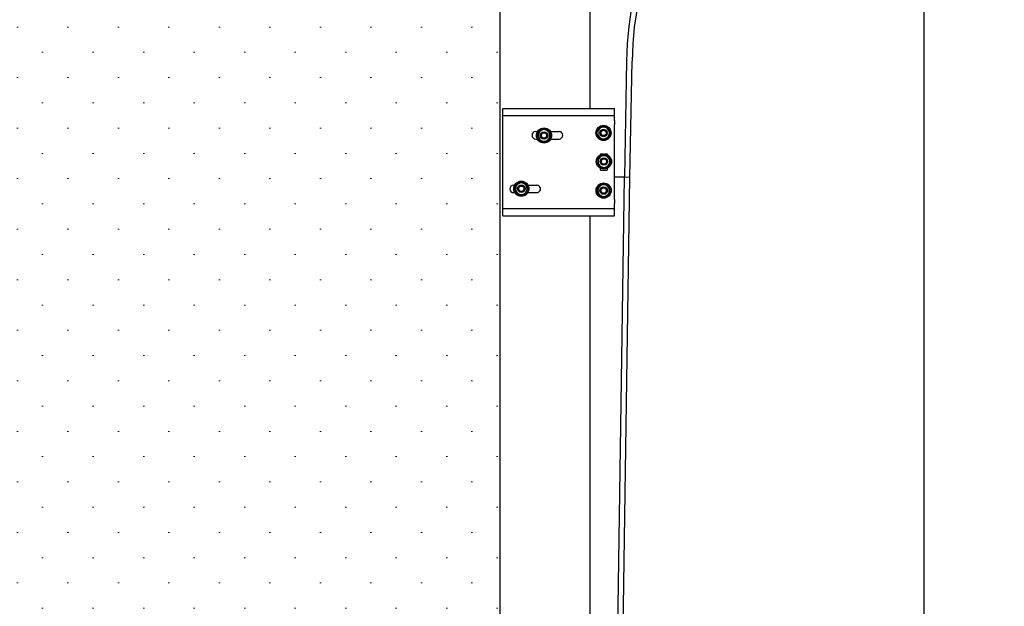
# Model space of a CAD drawing. Header units: centimetres. Extents: x 25511 to 42070, y 833 to 13367.
# Tile 7 of 59: x 29549 to 29660, y 2788 to 2854. Entities that reach past the tile are written whole.
import ezdxf

# ---------------------------------------------------------------- set-up
doc = ezdxf.new("R2010")
doc.units = ezdxf.units.CM
doc.header["$LTSCALE"] = 0.1
doc.linetypes.add('DASHED2', pattern=[9.525, 6.35, -3.175])
for name, color, linetype in [('A-ELEWACJE', 253, 'Continuous'), ('A_Ściany istniejące', 253, 'Continuous'), ('CKDRZWI_', 253, 'Continuous'), ('CKIZOLACJE', 253, 'Continuous')]:
    doc.layers.add(name, color=color, linetype=linetype)
doc.layers.add('A-Wyburzenia', color=253, linetype='DASHED2', lineweight=0)
doc.styles.get("Standard").update_dxf_attribs({"font": 'ic-simplex.shx', "width": 0.8})
doc.dimstyles.new('Kopia2 CADKON cm', dxfattribs={"dimscale": 5, "dimtxt": 3, "dimasz": 2.5, "dimexe": 1.8, "dimexo": 5, "dimgap": 0.6, "dimtad": 1, "dimrnd": 0.5, "dimtxsty": 'Standard', "dimblk1": 'OBLIQUE', "dimblk2": 'OBLIQUE', "dimsah": 1, "dimcen": 2.5, "dimadec": 1, "dimazin": 2, "dimtfac": 1, "dimtix": 1, "dimtmove": 2, "dimatfit": 3, "dimldrblk": 'OPEN30', "dimfxl": 2, "dimfxlon": 1, "dimtfill": 1, "dimtolj": 1, "dimarcsym": 0})

# ---------------------------------------------------------------- blocks, each defined once
blk = doc.blocks.new('A$7E8719B1A182C3')
at = {"color": 7, "linetype": 'Continuous', "lineweight": -3}
for p, q in [((101.3, 3024), (101.3, 3323.7)), ((0, 3250), (0, 0)), ((0.3, 0), (0.3, 3250)), ((141.9, 3076.9), (139.7, 2947)), ((145.8, 2946.9), (148.1, 3076.8)), ((3.3, 3021), (3.3, 3024)), ((3.3, 3024), (128.3, 3024)), ((128.3, 3021), (128.3, 3024)), ((3.3, 3019), (3.3, 3021)), ((3.3, 3016), (3.3, 3019)), ((3.3, 3015), (3.3, 3016)), ((3.3, 3016), (128.3, 3016)), ((3.3, 2913), (3.3, 3015)), ((128.3, 3019), (128.3, 3021)), ((128.3, 3016), (128.3, 3019)), ((128.3, 3015), (128.3, 3016)), ((128.3, 3010.5), (128.3, 3015)), ((128.3, 3010.5), (128.3, 3007.5)), ((45.7, 3000.3), (43.9, 2997.1)), ((49.5, 3000.3), (45.7, 3000.3)), ((53.3, 3000.3), (49.5, 3000.3)), ((55.1, 2997.1), (53.3, 3000.3)), ((112.9, 3002.2), (109.6, 3000.3)), ((109.6, 3000.3), (109.7, 2996.5)), ((116.1, 3004.1), (112.9, 3002.2)), ((119.4, 3002.2), (116.1, 3004.1)), ((122.6, 3000.4), (119.4, 3002.2)), ((122.7, 2996.6), (122.6, 3000.4)), ((128.3, 3007.5), (128.3, 3006)), ((128.3, 2922), (128.3, 3006)), ((40.3, 2998.2), (42.2, 2998.2)), ((40.3, 2989.8), (42, 2989.8)), ((43.9, 2997.1), (42, 2993.8)), ((42, 2993.8), (43.9, 2990.6)), ((43.9, 2990.6), (45.7, 2987.3)), ((53.3, 2987.3), (55.1, 2990.6)), ((57, 2993.8), (55.1, 2997.1)), ((55.1, 2990.6), (57, 2993.8)), ((56.8, 2998.2), (66.3, 2998.2)), ((57, 2989.8), (66.3, 2989.8)), ((109.7, 2996.5), (109.7, 2992.8)), ((109.7, 2992.8), (113, 2990.9)), ((113, 2990.9), (116.2, 2989.1)), ((116.2, 2989.1), (119.5, 2991)), ((119.5, 2991), (122.7, 2992.9)), ((122.7, 2992.9), (122.7, 2996.6)), ((45.7, 2987.3), (49.5, 2987.3)), ((49.5, 2987.3), (53.3, 2987.3)), ((113.3, 2970.2), (110.1, 2968.3)), ((110.1, 2968.3), (110.1, 2964.5)), ((112.3, 2972), (112.3, 2971.9)), ((115.6, 2973), (113.3, 2973)), ((116.5, 2972.1), (113.3, 2970.2)), ((119.8, 2970.2), (116.5, 2972.1)), ((119.8, 2973), (117.6, 2973)), ((123.1, 2968.4), (119.8, 2970.2)), ((120.8, 2971.9), (120.8, 2972)), ((123.1, 2964.6), (123.1, 2968.4)), ((110.1, 2964.5), (110.1, 2960.7)), ((110.1, 2960.7), (113.4, 2958.9)), ((112.3, 2957.2), (112.3, 2956)), ((113.4, 2958.9), (116.7, 2957.1)), ((116.7, 2957.1), (119.9, 2959)), ((119.9, 2959), (123.1, 2960.9)), ((120.8, 2956), (120.8, 2957.2)), ((123.1, 2960.9), (123.1, 2964.6)), ((101.8, 4.2), (145.8, 2946.9)), ((113.3, 2955), (119.8, 2955)), ((122.9, 1823.6), (139.7, 2947)), ((132.1, 2947.1), (128.3, 2947.2)), ((132.1, 2947.1), (128.3, 2947.1)), ((139.7, 2947), (132.1, 2947.1)), ((139.7, 2947), (132.1, 2947.1)), ((145.8, 2946.9), (139.7, 2947)), ((145.8, 2946.8), (139.7, 2947)), ((15.3, 2938.2), (16.6, 2938.2)), ((18.5, 2937.5), (16.6, 2934.2)), ((16.6, 2934.2), (18.5, 2931)), ((20.3, 2940.7), (18.5, 2937.5)), ((24.1, 2940.7), (20.3, 2940.7)), ((27.9, 2940.7), (24.1, 2940.7)), ((29.7, 2937.5), (27.9, 2940.7)), ((31.6, 2934.2), (29.7, 2937.5)), ((29.7, 2931), (31.6, 2934.2)), ((31.6, 2938.2), (41.3, 2938.2)), ((45.1, 2935.8), (45.1, 2932.2)), ((110.6, 2935.3), (108.8, 2932)), ((112.5, 2938.5), (110.6, 2935.3)), ((116.2, 2938.6), (112.5, 2938.5)), ((120, 2938.6), (116.2, 2938.6)), ((121.9, 2935.4), (120, 2938.6)), ((123.8, 2932.1), (121.9, 2935.4)), ((15.3, 2929.8), (16.8, 2929.8)), ((18.5, 2931), (20.3, 2927.7)), ((20.3, 2927.7), (24.1, 2927.7)), ((24.1, 2927.7), (27.9, 2927.7)), ((27.9, 2927.7), (29.7, 2931)), ((31.4, 2929.8), (41.3, 2929.8)), ((108.8, 2932), (110.7, 2928.8)), ((110.7, 2928.8), (112.6, 2925.5)), ((112.6, 2925.5), (116.4, 2925.6)), ((116.4, 2925.6), (120.1, 2925.6)), ((120.1, 2925.6), (122, 2928.9)), ((122, 2928.9), (123.8, 2932.1)), ((3.3, 2912), (3.3, 2913)), ((3.3, 2909), (3.3, 2912)), ((3.3, 2912), (128.3, 2912)), ((128.3, 2922), (128.3, 2920.5)), ((128.3, 2920.5), (128.3, 2917.5)), ((128.3, 2913), (128.3, 2917.5)), ((128.3, 2912), (128.3, 2913)), ((128.3, 2909), (128.3, 2912)), ((3.3, 2907), (3.3, 2909)), ((3.3, 2904), (3.3, 2907)), ((3.3, 2904), (128.3, 2904)), ((101.3, 2399.1), (101.3, 2904)), ((128.3, 2907), (128.3, 2909)), ((128.3, 2904), (128.3, 2907))]:
    blk.add_line(p, q, dxfattribs=at)
for centre, radius in [((49.5, 2993.8), 8.5), ((49.5, 2993.8), 7.9), ((116.2, 2996.6), 8.5), ((116.2, 2996.6), 7.9), ((116.2, 2996.6), 4.15), ((116.2, 2996.6), 4), ((116.2, 2996.6), 3), ((49.5, 2993.8), 4.15), ((49.5, 2993.8), 4), ((49.5, 2993.8), 3), ((116.6, 2964.6), 8.5), ((116.6, 2964.6), 7.9), ((116.6, 2964.6), 4.15), ((116.6, 2964.6), 4), ((116.6, 2964.6), 3), ((24.1, 2934.2), 8.5), ((24.1, 2934.2), 7.9), ((24.1, 2934.2), 4.15), ((24.1, 2934.2), 4), ((24.1, 2934.2), 3), ((116.3, 2932.1), 8.5), ((116.3, 2932.1), 7.9), ((116.3, 2932.1), 4.15), ((116.3, 2932.1), 4), ((116.3, 2932.1), 3)]:
    blk.add_circle(centre, radius, dxfattribs=at)
for centre, radius, start, end in [((529, 3070.2), 387.1, 90.5, 179), ((529, 3070.2), 381, 90.5, 179), ((49.5, 2993.8), 6.5, 90, 150), ((49.5, 2993.8), 6.5, 30, 90), ((116.2, 2996.6), 6.5, 120.5, 180.5), ((116.2, 2996.6), 6.5, 60.5, 120.5), ((116.2, 2996.6), 3.24, 255, 195), ((116.2, 2996.6), 6.5, 0.5, 60.5), ((40.3, 2994), 4.2, 90, 270), ((49.5, 2993.8), 6.5, 150, 210), ((49.5, 2993.8), 6.5, 210, 270), ((49.5, 2993.8), 3.24, 255, 195), ((49.5, 2993.8), 6.5, 270, 330), ((49.5, 2993.8), 6.5, 330, 30), ((66.3, 2994), 4.2, 270, 90), ((116.2, 2996.6), 6.5, 180.5, 240.5), ((116.2, 2996.6), 6.5, 240.5, 300.5), ((116.2, 2996.6), 6.5, 300.5, 0.5), ((116.6, 2964.6), 6.5, 120.5, 180.5), ((113.3, 2972), 1, 90, 180), ((116.6, 2964.6), 6.5, 60.5, 120.5), ((116.6, 2964.6), 3.24, 255, 195), ((119.8, 2972), 1, 0, 90), ((116.6, 2964.6), 6.5, 0.5, 60.5), ((116.6, 2964.6), 6.5, 180.5, 240.5), ((113.3, 2956), 1, 180, 270), ((116.6, 2964.6), 6.5, 240.5, 300.5), ((119.8, 2956), 1, 270, 0), ((116.6, 2964.6), 6.5, 300.5, 0.5), ((15.3, 2934), 4.2, 90, 270), ((24.1, 2934.2), 6.5, 150, 210), ((24.1, 2934.2), 6.5, 90, 150), ((24.1, 2934.2), 3.24, 255, 195), ((24.1, 2934.2), 6.5, 30, 90), ((24.1, 2934.2), 6.5, 330, 30), ((41.3, 2934), 4.2, 270, 90), ((116.3, 2932.1), 6.5, 150.4852, 210.4852), ((116.3, 2932.1), 6.5, 90.4852, 150.4852), ((116.3, 2932.1), 3.24, 255, 195), ((116.3, 2932.1), 6.5, 30.4852, 90.4852), ((116.3, 2932.1), 6.5, 330.4852, 30.4852), ((24.1, 2934.2), 6.5, 210, 270), ((24.1, 2934.2), 6.5, 270, 330), ((116.3, 2932.1), 6.5, 210.4852, 270.4852), ((116.3, 2932.1), 6.5, 270.4852, 330.4852)]:
    blk.add_arc(centre, radius, start, end, dxfattribs=at)
blk = doc.blocks.new('A$7E88ED2232A4')
at = {"layer": 'A_Ściany istniejące'}
blk.add_line((24, -425.1), (24, -35.1), dxfattribs=at)
blk = doc.blocks.new('_OBLIQUE')
at = {"color": 0, "linetype": 'ByBlock'}
blk.add_line((-0.5, -0.5), (0.5, 0.5), dxfattribs=at)
blk = doc.blocks.new('*D276')
at = {"layer": 'A-ELEWACJE', "color": 0, "lineweight": -2}
for p, q in [((29640.71, 2861.71), (29659.71, 2861.71)), ((29650.71, 2861.71), (29650.71, 2541.71)), ((29640.71, 2541.71), (29659.71, 2541.71))]:
    blk.add_line(p, q, dxfattribs=at)
at = {"layer": 'A-ELEWACJE', "color": 0, "lineweight": -2, "xscale": 12.5, "yscale": 12.5, "zscale": 12.5}
for p, rotation in [((29650.71, 2861.71), 90), ((29650.71, 2541.71), 270)]:
    blk.add_blockref('_OBLIQUE', p, dxfattribs=dict(at, rotation=rotation))
at = {"layer": 'A-ELEWACJE', "color": 0, "insert": (29640.21, 2701.71), "char_height": 15, "attachment_point": 5, "rotation": 90, "bg_fill": 3, "box_fill_scale": 1.1, "bg_fill_color": 256, "bg_fill_true_color": 13158600, "bg_fill_transparency": 0}
blk.add_mtext('\\A1;320', dxfattribs=at)
blk = doc.blocks.new('_Open30')
at = {"color": 0, "linetype": 'ByBlock', "lineweight": -2}
for p, q in [((-1, 0.2679), (0, 0)), ((0, 0), (-1, -0.2679)), ((0, 0), (-1, 0))]:
    blk.add_line(p, q, dxfattribs=at)

msp = doc.modelspace()

# ---------------------------------------------------------------- hatches: boundary and pattern name
at = {"layer": 'A-Wyburzenia'}
h = msp.add_hatch(dxfattribs=at)
h.set_pattern_fill('PLASTER', color=256, scale=4, style=0)
h.set_pattern_definition([(45, (-6371636.7837, -5685150.499), (-2.8284271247, 2.8284271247), [0, -4])])
h.paths.add_polyline_path([(29603.236, 2541.706), (29603.236, 2861.706), (29534.236, 2861.706), (29534.236, 2569.706), (29539.236, 2569.706), (29539.236, 2541.706)])

# ---------------------------------------------------------------- block references
at = {"layer": 'CKDRZWI_', "xscale": 0.1, "yscale": 0.1, "zscale": 0.1, "rotation": 360}
msp.add_blockref('A$7E8719B1A182C3', (29603.206, 2541.706), dxfattribs=at)
at = {"layer": 'CKIZOLACJE'}
msp.add_blockref('A$7E88ED2232A4', (29579.236, 2963.804), dxfattribs=at)

# ---------------------------------------------------------------- next in the draw order: dimensions: what is measured, and where the dimension line sits
at = {"layer": 'A-ELEWACJE'}
dim = msp.add_linear_dim(base=(29650.708, 2541.706), p1=(29603.206, 2861.706), p2=(29603.536, 2541.706), angle=90, dimstyle='Kopia2 CADKON cm', dxfattribs=at)
dim.commit()
dim.dimension.update_dxf_attribs({"geometry": '*D276', "text_midpoint": (29640.208, 2701.706)})

doc.saveas('drawing.dxf')
